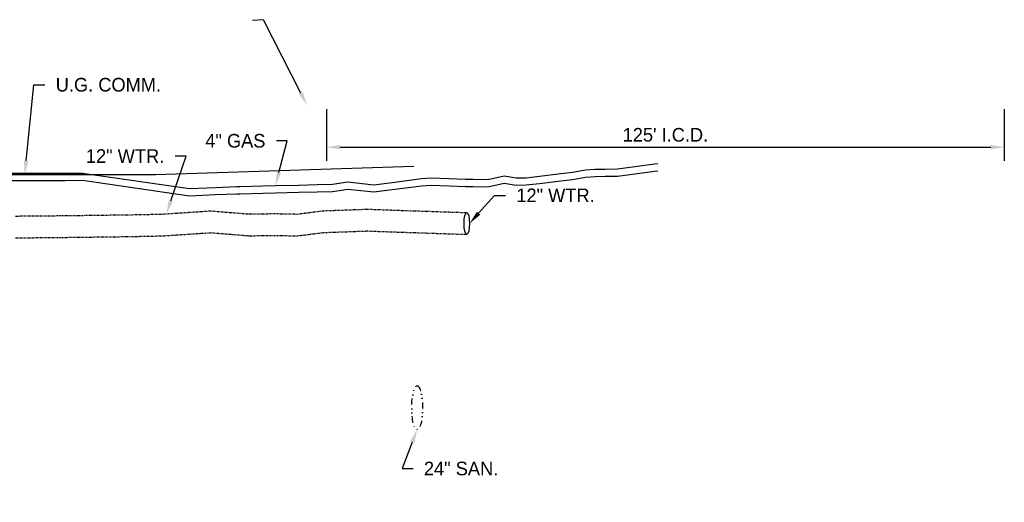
# Model space of a CAD drawing. Header units: feet. Extents: x 161194 to 165526, y 286511 to 289383.
# Tile 33 of 34: x 163965 to 164146, y 288438 to 288527. Entities that reach past the tile are written whole.
import ezdxf
from ezdxf import colors
from ezdxf.entities.mleader import LeaderData, LeaderLine
from ezdxf.math import Vec2, Vec3

# ---------------------------------------------------------------- set-up
doc = ezdxf.new("R2010")
doc.units = ezdxf.units.FT
doc.header["$MEASUREMENT"] = 0
doc.linetypes.add('DASHED2', pattern=[0.375, 0.25, -0.125])
doc.linetypes.add('{ Gas Line }', pattern=[3.355, 1, -0.08, 0.08, -0.625, 0.08, -0.625, 0.08, -0.625, -0.08, 0.08])
for name, color, linetype in [('PF_P_Text', 7, 'Continuous'), ('UT_X_Gas', 52, 'gasex'), ('UT_X_Gas_Text', 56, 'Continuous'), ('UT_X_Sanitary_Line', 120, '{ Gas Line }'), ('UT_X_Sanitary_Text', 110, 'Continuous'), ('UT_X_Telecom', 30, 'teleex'), ('UT_X_Telecom_Text', 36, 'Continuous'), ('UT_X_Water', 140, 'waterex'), ('UT_X_Water_Text', 142, 'Continuous')]:
    doc.layers.add(name, color=color, linetype=linetype)
doc.styles.add('Slanted-Normal', font='font31.shx', dxfattribs={"height": 0.1})
doc.styles.get("Standard").update_dxf_attribs({"font": 'font31.shx'})
doc.styles.add('Straight-Normal', font='font30.shx', dxfattribs={"height": 0.1})
doc.linetypes.add('gasex', pattern='A,0.15,-0.2,0.15,-0.2,0.15,-0.1,["G",Straight-Normal,S=1,R=0,X=0,Y=-0.06],-0.15,0.15,-0.2,0.15,-0.2', length=1.8)
doc.linetypes.add('teleex', pattern='A,0.15,-0.2,0.15,-0.2,0.15,-0.1,["T",Straight-Normal,S=1,R=0,X=0,Y=-0.06],-0.25,0.15,-0.2,0.15,-0.2', length=1.9)
doc.linetypes.add('waterex', pattern='A,0.15,-0.2,0.15,-0.2,0.15,-0.1,["W",Straight-Normal,S=1,R=0,X=0,Y=-0.06],-0.25,0.15,-0.2,0.15,-0.2', length=1.9)
doc.dimstyles.new('COEC', dxfattribs={"dimscale": 13.9, "dimtxt": 0.18, "dimasz": 0.18, "dimexe": 0.18, "dimexo": 0.0625, "dimgap": 0.09, "dimtad": 1, "dimzin": 0, "dimdsep": 46, "dimtxsty": 'Standard', "dimcen": 0.09, "dimclrd": 256, "dimclre": 256, "dimclrt": 256, "dimaunit": 1, "dimadec": 4, "dimazin": 0, "dimtfac": 1, "dimtofl": 0, "dimtmove": 0, "dimatfit": 3, "dimfxl": 1, "dimtolj": 1, "dimtzin": 0, "dimlwd": -1, "dimlwe": -1, "dimarcsym": 0})

# ---------------------------------------------------------------- blocks, each defined once
blk = doc.blocks.new('*D1285')
at = {"layer": 'Defpoints', "color": 0, "transparency": 16777216}
for p in [(164021.67, 288511.56), (164146, 288511.56), (164146, 288503.57)]:
    blk.add_point(p, dxfattribs=at)
at = {"layer": 'PF_P_Text', "transparency": 16777216}
for p, q in [((164021.67, 288510.56), (164021.67, 288501.07)), ((164146, 288510.56), (164146, 288501.07)), ((164024.17, 288503.57), (164143.5, 288503.57))]:
    blk.add_line(p, q, dxfattribs=at)
for points in [[(164024.17, 288503.98), (164024.17, 288503.15), (164021.67, 288503.57)], [(164143.5, 288503.98), (164143.5, 288503.15), (164146, 288503.57)]]:
    blk.add_solid(points, dxfattribs=at)
at = {"layer": 'PF_P_Text', "transparency": 16777216, "insert": (164083.83, 288505.82), "char_height": 2.5, "attachment_point": 5}
blk.add_mtext("\\A1;125' I.C.D.", dxfattribs=at)

msp = doc.modelspace()

# ---------------------------------------------------------------- linework, layer by layer
at = {"layer": 'UT_X_Gas', "linetype": 'Continuous', "lineweight": -3, "ltscale": 0.5}
for points in [[(163963.155, 288498.789), (163968.128, 288498.799), (163970.835, 288498.804), (163973.742, 288498.81), (163976.906, 288498.816), (163996.545, 288495.983), (164001.276, 288496.189), (164005.221, 288496.341), (164005.803, 288496.355), (164009.976, 288496.456), (164012.292, 288496.513), (164016.551, 288496.618), (164019.954, 288496.704), (164022.773, 288496.782), (164025.578, 288497.184), (164030.329, 288496.679), (164033.693, 288497.108), (164039.079, 288497.812), (164040.912, 288497.959), (164044.17, 288497.806), (164047.142, 288497.698), (164048.588, 288497.694), (164051.26, 288497.634), (164054.252, 288498.301), (164056.451, 288497.952), (164058.265, 288497.97), (164060.723, 288498.238), (164062.675, 288498.469), (164064.652, 288498.707), (164065.759, 288498.841), (164066.782, 288498.986), (164069.184, 288499.379), (164070.936, 288499.543), (164072.786, 288499.552), (164075.031, 288499.585), (164077.329, 288499.885), (164078.691, 288500.066), (164081.822, 288500.488), (164082.464, 288500.576)], [(163963.155, 288497.456), (163968.128, 288497.466), (163970.835, 288497.471), (163973.742, 288497.477), (163976.906, 288497.483), (163996.545, 288494.65), (164001.276, 288494.856), (164005.221, 288495.008), (164005.803, 288495.022), (164009.976, 288495.123), (164012.292, 288495.18), (164016.551, 288495.285), (164019.954, 288495.371), (164022.773, 288495.449), (164025.578, 288495.851), (164030.329, 288495.346), (164033.693, 288495.775), (164039.079, 288496.479), (164040.912, 288496.626), (164044.17, 288496.473), (164047.142, 288496.365), (164048.588, 288496.361), (164051.26, 288496.301), (164054.252, 288496.968), (164056.451, 288496.619), (164058.265, 288496.637), (164060.723, 288496.905), (164062.675, 288497.136), (164064.652, 288497.374), (164065.759, 288497.508), (164066.782, 288497.653), (164069.184, 288498.046), (164070.936, 288498.21), (164072.786, 288498.219), (164075.031, 288498.252), (164077.329, 288498.552), (164078.691, 288498.733), (164081.822, 288499.155), (164082.464, 288499.243)]]:
    msp.add_lwpolyline(points, dxfattribs=at)
at = {"layer": 'UT_X_Sanitary_Line'}
msp.add_ellipse((164038.296, 288455.777), major_axis=(0, 4), ratio=0.25, dxfattribs=at)
at = {"layer": 'UT_X_Telecom', "flags": 128}
msp.add_lwpolyline([(163614.686, 288502.43), (163653.702, 288502.005), (163690.707, 288502.329), (163732.306, 288501.308), (163774.022, 288501.161), (163822.306, 288500.053), (163864.112, 288500.15), (163902.306, 288499.643), (163950.306, 288498.556), (163990.306, 288498.531), (164037.675, 288500.069)], dxfattribs=at)
at = {"layer": 'UT_X_Water', "linetype": 'DASHED2', "lineweight": -3, "ltscale": 0.2}
for points in [[(163964.538, 288490.93), (163972.918, 288491.006), (163978.523, 288491.077), (163985.498, 288491.169), (163991.499, 288491.288), (164000.416, 288491.879), (164007.469, 288491.309), (164012.155, 288491.382), (164016.308, 288491.295), (164021.081, 288491.902), (164025.15, 288492.049), (164029.141, 288492.195), (164033.956, 288492.02), (164040.653, 288491.795), (164047.399, 288491.569)], [(163964.538, 288486.93), (163972.918, 288487.006), (163978.523, 288487.077), (163985.498, 288487.169), (163991.499, 288487.288), (164000.416, 288487.879), (164007.469, 288487.309), (164012.155, 288487.382), (164016.308, 288487.295), (164021.081, 288487.902), (164025.15, 288488.049), (164029.141, 288488.195), (164033.956, 288488.02), (164040.653, 288487.795), (164047.399, 288487.569)]]:
    msp.add_lwpolyline(points, dxfattribs=at)
at = {"layer": 'UT_X_Water'}
msp.add_ellipse((164047.399, 288489.569), major_axis=(0, 2), ratio=0.25, dxfattribs=at)

# ---------------------------------------------------------------- dimensions: what is measured, and where the dimension line sits
at = {"layer": 'PF_P_Text'}
dim = msp.add_linear_dim(base=(164145.999, 288503.567), p1=(164021.669, 288511.558), p2=(164145.999, 288511.56), text="125' I.C.D.", dimstyle='COEC', override={"dimscale": 20, "dimtxt": 0.125, "dimasz": 0.125, "dimexe": 0.125, "dimexo": 0.05, "dimgap": 0.05}, dxfattribs=at)
dim.commit()
dim.dimension.update_dxf_attribs({"geometry": '*D1285', "text_midpoint": (164083.834, 288505.817)})

# ---------------------------------------------------------------- leaders
ml = msp.add_multileader_mtext('Standard', dxfattribs=at)
ml.set_content('', color=256, style='Slanted-Normal')
ml.set_leader_properties()
ml.build(insert=Vec2(0, 0))
ml.multileader.update_dxf_attribs({"dogleg_length": 0.1, "arrow_head_size": 2.5, "scale": 20})
ctx = ml.context
ctx.base_point, ctx.scale, ctx.char_height, ctx.arrow_head_size, ctx.plane_origin, ctx.plane_x_axis, ctx.plane_y_axis = Vec3(164008.105, 288526.804), 20, 2.5, 2.5, Vec3(164003.647, 288513.318), Vec3(-0.9968153, -0.0797452), Vec3(0.0797452, -0.9968153)
notes = []
notes.append((ctx, [(1, (1, 1, 0), (164010.099, 288526.964), (-0.9968153, -0.0797452), 2, [(0, [(164018.082, 288511.271)], 0, [])])]))
ctx.mtext.insert, ctx.mtext.text_direction, ctx.mtext.rotation, ctx.mtext.flow_direction = Vec3(164006.211, 288525.399), Vec3(-0.9968153, -0.0797452), 3.2214226, 5
at = {"layer": 'UT_X_Gas_Text'}
ml = msp.add_multileader_mtext('Standard', dxfattribs=at)
ml.set_content('4" GAS', color=256, style='Slanted-Normal')
ml.set_leader_properties()
ml.build(insert=Vec2(0, 0))
ml.multileader.update_dxf_attribs({"dogleg_length": 0.1, "arrow_head_size": 2.5, "scale": 20})
ctx = ml.context
ctx.base_point, ctx.scale, ctx.char_height, ctx.arrow_head_size, ctx.plane_origin = Vec3(163996.515, 288504.747), 20, 2.5, 2.5, Vec3(164012.306, 288496.513)
ctx.text_align_type = 2
notes.append((ctx, [(0, (1, 1, 0), (164014.459, 288504.747), (-1, 0), 2, [(0, [(164012.306, 288496.513)], 0, [])])]))
ctx.mtext.insert, ctx.mtext.alignment, ctx.mtext.flow_direction = Vec3(164010.459, 288505.997), 3, 5
at = {"layer": 'UT_X_Sanitary_Text'}
ml = msp.add_multileader_mtext('Standard', dxfattribs=at)
ml.set_content('24" SAN.', color=256, style='Slanted-Normal')
ml.set_leader_properties()
ml.build(insert=Vec2(0, 0))
ml.multileader.update_dxf_attribs({"dogleg_length": 0.1, "arrow_head_size": 2.5, "scale": 20})
ctx = ml.context
ctx.base_point, ctx.scale, ctx.char_height, ctx.arrow_head_size, ctx.plane_origin = Vec3(164037.53, 288444.601), 20, 2.5, 2.5, Vec3(164075.808, 288437.588)
notes.append((ctx, [(1, (1, 1, 0), (164035.53, 288444.601), (1, 0), 2, [(0, [(164038.296, 288451.777)], 0, [])])]))
ctx.mtext.insert, ctx.mtext.flow_direction = Vec3(164039.53, 288445.851), 5
at = {"layer": 'UT_X_Telecom_Text'}
ml = msp.add_multileader_mtext('Standard', dxfattribs=at)
ml.set_content('U.G. COMM.', color=256, style='Slanted-Normal')
ml.set_leader_properties()
ml.build(insert=Vec2(0, 0))
ml.multileader.update_dxf_attribs({"dogleg_length": 0.1, "arrow_head_size": 2.5, "scale": 20})
ctx = ml.context
ctx.base_point, ctx.scale, ctx.char_height, ctx.arrow_head_size, ctx.plane_origin = Vec3(163969.995, 288515.03), 20, 2.5, 2.5, Vec3(163966.306, 288498.546)
notes.append((ctx, [(1, (1, 1, 0), (163967.995, 288515.03), (1, 0), 2, [(0, [(163966.306, 288498.546)], 0, [])])]))
ctx.mtext.insert, ctx.mtext.flow_direction = Vec3(163971.995, 288516.28), 5
at = {"layer": 'UT_X_Water_Text'}
ml = msp.add_multileader_mtext('Standard', dxfattribs=at)
ml.set_content('12" WTR.', color=256, style='Slanted-Normal')
ml.set_leader_properties()
ml.build(insert=Vec2(0, 0))
ml.multileader.update_dxf_attribs({"dogleg_length": 0.1, "arrow_head_size": 2.5, "scale": 20})
ctx = ml.context
ctx.base_point, ctx.scale, ctx.char_height, ctx.arrow_head_size, ctx.plane_origin = Vec3(163975.412, 288501.943), 20, 2.5, 2.5, Vec3(163992.306, 288491.341)
ctx.text_align_type = 2
notes.append((ctx, [(0, (1, 1, 0), (163995.896, 288501.943), (-1, 0), 2, [(0, [(163992.306, 288491.341)], 0, [])])]))
ctx.mtext.insert, ctx.mtext.alignment, ctx.mtext.flow_direction = Vec3(163991.896, 288503.193), 3, 5
ml = msp.add_multileader_mtext('Standard', dxfattribs=at)
ml.set_content('12" WTR.', color=256, style='Slanted-Normal')
ml.set_leader_properties()
ml.build(insert=Vec2(0, 0))
ml.multileader.update_dxf_attribs({"dogleg_length": 0.1, "arrow_head_size": 2.5, "scale": 20})
ctx = ml.context
ctx.base_point, ctx.scale, ctx.char_height, ctx.arrow_head_size, ctx.plane_origin = Vec3(164054.485, 288494.729), 20, 2.5, 2.5, Vec3(164047.899, 288489.569)
notes.append((ctx, [(1, (1, 1, 0), (164052.485, 288494.729), (1, 0), 2, [(0, [(164047.899, 288489.569)], 0, [])])]))
ctx.mtext.insert, ctx.mtext.flow_direction = Vec3(164056.485, 288495.979), 5
for ctx, leaders in notes:
    for number, flags, end, landing, length, lines in leaders:
        leader = LeaderData()
        leader.index, (leader.has_last_leader_line, leader.has_dogleg_vector, leader.attachment_direction) = number, flags
        leader.last_leader_point, leader.dogleg_vector, leader.dogleg_length = Vec3(end), Vec3(landing), length
        for number, points, colour, breaks in lines:
            line = LeaderLine()
            line.index, line.vertices, line.color, line.breaks = number, Vec3.list(points), colors.encode_raw_color(colour), breaks
            leader.lines.append(line)
        ctx.leaders.append(leader)

doc.saveas('drawing.dxf')
